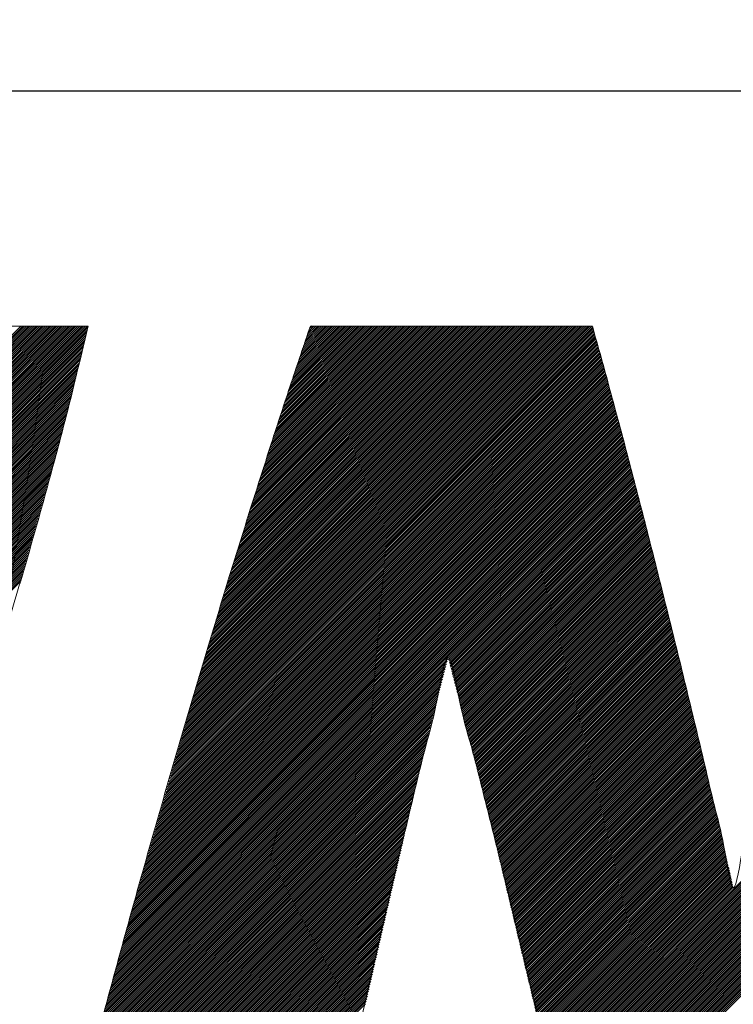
# Model space of a CAD drawing. Header units: millimetres. Extents: x 0 to 1076, y 0 to 742.
# Tile 52 of 124: x 138.32 to 141.66, y 486.73 to 491.33. Entities that reach past the tile are written whole.
import ezdxf

# ---------------------------------------------------------------- set-up
doc = ezdxf.new("R2010")
doc.units = ezdxf.units.MM
doc.header["$LTSCALE"] = 0.454724
doc.layers.add('NoLayerName_001', color=7, linetype='Continuous')
doc.layers.add('NoLayerName_002', color=7, linetype='Continuous')

# ---------------------------------------------------------------- blocks, each defined once
blk = doc.blocks.new('JZB_0009')
at = {"layer": 'NoLayerName_002', "color": 7, "linetype": 'Continuous', "lineweight": 25}
for p, q in [((4.3245, 4.8402), (2.5644, 3.0801)), ((4.3335, 4.8402), (2.5733, 3.0801)), ((4.3424, 4.8402), (2.5822, 3.0801)), ((4.3513, 4.8402), (2.5911, 3.0801)), ((4.3602, 4.8402), (2.6, 3.0801)), ((4.3691, 4.8402), (2.6089, 3.0801)), ((4.378, 4.8402), (2.6179, 3.0801)), ((4.3869, 4.8402), (2.6268, 3.0801)), ((4.3958, 4.8402), (2.6357, 3.0801)), ((4.4047, 4.8402), (2.6446, 3.0801)), ((4.4136, 4.8402), (2.6535, 3.0801)), ((4.4225, 4.8402), (2.6624, 3.0801)), ((4.4314, 4.8402), (2.6713, 3.0801)), ((4.4404, 4.8402), (2.6802, 3.0801)), ((4.4493, 4.8402), (2.6891, 3.0801)), ((4.4582, 4.8402), (2.698, 3.0801)), ((4.4671, 4.8402), (2.7069, 3.0801)), ((4.476, 4.8402), (2.7158, 3.0801)), ((4.4849, 4.8402), (2.7248, 3.0801)), ((4.4938, 4.8402), (2.7337, 3.0801)), ((4.5027, 4.8402), (2.7426, 3.0801)), ((4.5116, 4.8402), (2.7515, 3.0801)), ((4.5205, 4.8402), (2.7604, 3.0801)), ((4.5294, 4.8402), (2.7693, 3.0801)), ((4.5383, 4.8402), (2.7782, 3.0801)), ((4.5473, 4.8402), (2.7871, 3.0801)), ((4.5562, 4.8402), (2.796, 3.0801)), ((4.5651, 4.8402), (2.8049, 3.0801)), ((4.574, 4.8402), (2.8138, 3.0801)), ((4.5829, 4.8402), (2.8227, 3.0801)), ((4.5918, 4.8402), (2.8317, 3.0801)), ((4.6007, 4.8402), (2.8406, 3.0801)), ((4.6096, 4.8402), (2.8495, 3.0801)), ((4.6185, 4.8402), (2.8584, 3.0801)), ((4.6274, 4.8402), (2.8673, 3.0801)), ((4.6363, 4.8402), (2.8762, 3.0801)), ((6.9971, 4.8402), (5.0783, 2.9214)), ((6.9882, 4.8402), (5.0819, 2.9339)), ((6.9793, 4.8402), (5.0855, 2.9464)), ((6.9703, 4.8402), (5.0891, 2.9589)), ((6.9614, 4.8402), (5.0926, 2.9714)), ((6.9525, 4.8402), (5.0962, 2.9839)), ((6.9436, 4.8402), (5.0998, 2.9964)), ((6.9347, 4.8402), (5.1034, 3.0089)), ((6.9258, 4.8402), (5.107, 3.0214)), ((6.9169, 4.8402), (5.1106, 3.0339)), ((6.908, 4.8402), (5.1142, 3.0464)), ((6.8991, 4.8402), (5.1178, 3.0589)), ((6.8902, 4.8402), (5.1213, 3.0714)), ((6.8813, 4.8402), (5.1249, 3.0839)), ((6.8724, 4.8402), (5.1285, 3.0964)), ((6.8634, 4.8402), (5.1321, 3.1089)), ((6.8545, 4.8402), (5.1357, 3.1214)), ((6.8456, 4.8402), (5.1393, 3.1339)), ((6.8367, 4.8402), (5.143, 3.1465)), ((6.8278, 4.8402), (5.1469, 3.1593)), ((6.8189, 4.8402), (5.1507, 3.1721)), ((6.81, 4.8402), (5.1546, 3.1848)), ((6.8011, 4.8402), (5.1585, 3.1976)), ((6.7922, 4.8402), (5.1623, 3.2103)), ((6.7833, 4.8402), (5.1662, 3.2231)), ((6.7744, 4.8402), (5.17, 3.2359)), ((6.7655, 4.8402), (5.1739, 3.2486)), ((6.7565, 4.8402), (5.1777, 3.2614)), ((6.7476, 4.8402), (5.1816, 3.2742)), ((6.7387, 4.8402), (5.1854, 3.2869)), ((6.7298, 4.8402), (5.1893, 3.2997)), ((6.7209, 4.8402), (5.1931, 3.3124)), ((6.712, 4.8402), (5.197, 3.3252)), ((6.7031, 4.8402), (5.2009, 3.338)), ((6.6942, 4.8402), (5.2047, 3.3507)), ((6.6853, 4.8402), (5.2086, 3.3635)), ((6.6764, 4.8402), (5.2124, 3.3763)), ((6.6675, 4.8402), (5.2163, 3.389)), ((6.6586, 4.8402), (5.2201, 3.4018)), ((6.6496, 4.8402), (5.224, 3.4145)), ((6.6407, 4.8402), (5.2278, 3.4273)), ((6.6318, 4.8402), (5.2317, 3.4401)), ((6.6229, 4.8402), (5.2355, 3.4528)), ((6.614, 4.8402), (5.2394, 3.4656)), ((6.6051, 4.8402), (5.2432, 3.4784)), ((6.5962, 4.8402), (5.2471, 3.4911)), ((6.5873, 4.8402), (5.251, 3.5039)), ((6.5784, 4.8402), (5.2548, 3.5166)), ((6.5695, 4.8402), (5.2587, 3.5294)), ((6.5606, 4.8402), (5.2625, 3.5422)), ((6.5517, 4.8402), (5.2664, 3.5549)), ((6.5427, 4.8402), (5.2702, 3.5677)), ((6.5338, 4.8402), (5.2741, 3.5805)), ((6.5249, 4.8402), (5.2779, 3.5932)), ((6.516, 4.8402), (5.2818, 3.606)), ((6.5071, 4.8402), (5.2856, 3.6187)), ((6.4982, 4.8402), (5.2895, 3.6315)), ((6.4893, 4.8402), (5.2934, 3.6443)), ((6.4804, 4.8402), (5.2975, 3.6573)), ((6.4715, 4.8402), (5.3015, 3.6703)), ((6.4626, 4.8402), (5.3056, 3.6832)), ((6.4537, 4.8402), (5.3096, 3.6962)), ((6.4448, 4.8402), (5.3137, 3.7092)), ((6.4358, 4.8402), (5.3177, 3.7221)), ((6.4269, 4.8402), (5.3218, 3.7351)), ((6.418, 4.8402), (5.3259, 3.748)), ((6.4091, 4.8402), (5.3299, 3.761)), ((6.4002, 4.8402), (5.334, 3.774)), ((6.3913, 4.8402), (5.338, 3.7869)), ((6.3824, 4.8402), (5.3421, 3.7999)), ((6.3735, 4.8402), (5.3461, 3.8129)), ((6.3646, 4.8402), (5.3502, 3.8258)), ((6.3557, 4.8402), (5.3542, 3.8388)), ((6.3468, 4.8402), (5.3583, 3.8517)), ((6.3379, 4.8402), (5.3623, 3.8647)), ((6.3289, 4.8402), (5.3664, 3.8777)), ((6.32, 4.8402), (5.3705, 3.8906)), ((6.3111, 4.8402), (5.3745, 3.9036)), ((6.3022, 4.8402), (5.3786, 3.9166)), ((6.2933, 4.8402), (5.3826, 3.9295)), ((6.2844, 4.8402), (5.3867, 3.9425)), ((6.2755, 4.8402), (5.3907, 3.9554)), ((6.2666, 4.8402), (5.3948, 3.9684)), ((6.2577, 4.8402), (5.3988, 3.9814)), ((6.2488, 4.8402), (5.4029, 3.9943)), ((6.2399, 4.8402), (5.4069, 4.0073)), ((6.2309, 4.8402), (5.411, 4.0203)), ((6.222, 4.8402), (5.415, 4.0332)), ((6.2131, 4.8402), (5.4191, 4.0462)), ((6.2042, 4.8402), (5.4232, 4.0591)), ((6.1953, 4.8402), (5.4272, 4.0721)), ((6.1864, 4.8402), (5.4313, 4.0851)), ((6.1775, 4.8402), (5.4353, 4.098)), ((6.1686, 4.8402), (5.4394, 4.111)), ((6.1597, 4.8402), (5.4436, 4.1241)), ((6.1508, 4.8402), (5.4479, 4.1373)), ((6.1419, 4.8402), (5.4521, 4.1505)), ((6.133, 4.8402), (5.4564, 4.1637)), ((6.124, 4.8402), (5.4607, 4.1769)), ((6.1151, 4.8402), (5.465, 4.1901)), ((6.1062, 4.8402), (5.4693, 4.2033)), ((6.0973, 4.8402), (5.4736, 4.2165)), ((6.0884, 4.8402), (5.4779, 4.2297)), ((6.0795, 4.8402), (5.4822, 4.2429)), ((6.0706, 4.8402), (5.4865, 4.2561)), ((6.0617, 4.8402), (5.4908, 4.2693)), ((6.0528, 4.8402), (5.4951, 4.2825)), ((6.0439, 4.8402), (5.4994, 4.2957)), ((6.035, 4.8402), (5.5036, 4.3089)), ((6.0261, 4.8402), (5.5079, 4.3221)), ((6.0171, 4.8402), (5.5122, 4.3353)), ((6.0082, 4.8402), (5.5165, 4.3485)), ((5.9993, 4.8402), (5.5208, 4.3617)), ((5.9904, 4.8402), (5.5251, 4.3749)), ((5.9815, 4.8402), (5.5294, 4.3881)), ((5.9726, 4.8402), (5.5337, 4.4013)), ((5.9637, 4.8402), (5.538, 4.4145)), ((5.9548, 4.8402), (5.5423, 4.4277)), ((5.9459, 4.8402), (5.5466, 4.4409)), ((5.937, 4.8402), (5.5509, 4.4541)), ((5.9281, 4.8402), (5.5552, 4.4673)), ((5.9192, 4.8402), (5.5594, 4.4805)), ((5.9102, 4.8402), (5.5637, 4.4937)), ((5.9013, 4.8402), (5.568, 4.5069)), ((5.8924, 4.8402), (5.5723, 4.5201)), ((5.8835, 4.8402), (5.5766, 4.5333)), ((5.8746, 4.8402), (5.5809, 4.5465)), ((5.8657, 4.8402), (5.5852, 4.5597)), ((5.8568, 4.8402), (5.5897, 4.5731)), ((5.8479, 4.8402), (5.5942, 4.5866)), ((5.839, 4.8402), (5.5987, 4.6)), ((5.8301, 4.8402), (5.6033, 4.6134)), ((5.8212, 4.8402), (5.6078, 4.6268)), ((5.8123, 4.8402), (5.6123, 4.6402)), ((5.8033, 4.8402), (5.6168, 4.6537)), ((5.7944, 4.8402), (5.6213, 4.6671)), ((5.7855, 4.8402), (5.6258, 4.6805)), ((5.7766, 4.8402), (5.6303, 4.6939)), ((5.7677, 4.8402), (5.6348, 4.7073)), ((5.7588, 4.8402), (5.6393, 4.7207)), ((5.7499, 4.8402), (5.6438, 4.7342)), ((5.741, 4.8402), (5.6484, 4.7476)), ((5.7321, 4.8402), (5.6529, 4.761)), ((5.7232, 4.8402), (5.6575, 4.7745)), ((5.7143, 4.8402), (5.6621, 4.788)), ((5.7054, 4.8402), (5.6667, 4.8016)), ((5.6964, 4.8402), (5.6713, 4.8151)), ((5.6875, 4.8402), (5.676, 4.8286)), ((4.6381, 4.833), (2.8851, 3.0801)), ((4.6352, 4.8213), (2.894, 3.0801)), ((4.6296, 4.7979), (2.902, 3.0702)), ((4.6324, 4.8096), (2.9029, 3.0801)), ((7.0129, 4.7936), (5.0532, 2.834)), ((7.0109, 4.8006), (5.0568, 2.8465)), ((7.009, 4.8076), (5.0604, 2.859)), ((7.007, 4.8145), (5.0639, 2.8714)), ((7.0051, 4.8215), (5.0675, 2.8839)), ((7.0031, 4.8284), (5.0711, 2.8964)), ((7.0012, 4.8354), (5.0747, 2.9089)), ((4.6183, 4.7509), (2.8871, 3.0197)), ((4.6212, 4.7627), (2.8908, 3.0323)), ((4.624, 4.7744), (2.8946, 3.045)), ((4.6268, 4.7861), (2.8983, 3.0576)), ((7.0265, 4.7449), (5.0281, 2.7465)), ((7.0245, 4.7519), (5.0317, 2.759)), ((7.0226, 4.7588), (5.0352, 2.7715)), ((7.0206, 4.7658), (5.0388, 2.784)), ((7.0187, 4.7727), (5.0424, 2.7965)), ((7.0167, 4.7797), (5.046, 2.809)), ((7.0148, 4.7867), (5.0496, 2.8215)), ((4.6071, 4.704), (2.8722, 2.9692)), ((4.6099, 4.7158), (2.8759, 2.9818)), ((4.6127, 4.7275), (2.8797, 2.9945)), ((4.6155, 4.7392), (2.8834, 3.0071)), ((7.0379, 4.7029), (5.0065, 2.6715)), ((7.036, 4.7099), (5.0101, 2.684)), ((7.0341, 4.7169), (5.0137, 2.6965)), ((7.0322, 4.7239), (5.0173, 2.709)), ((7.0303, 4.7309), (5.0209, 2.7215)), ((7.0284, 4.7379), (5.0245, 2.734)), ((4.5958, 4.6571), (2.8573, 2.9187)), ((4.5986, 4.6689), (2.8611, 2.9313)), ((4.6014, 4.6806), (2.8648, 2.9439)), ((4.6042, 4.6923), (2.8685, 2.9566)), ((7.0512, 4.6538), (4.9814, 2.584)), ((7.0493, 4.6608), (4.985, 2.5965)), ((7.0474, 4.6678), (4.9886, 2.609)), ((7.0455, 4.6748), (4.9922, 2.6215)), ((7.0436, 4.6818), (4.9958, 2.634)), ((7.0417, 4.6889), (4.9994, 2.6465)), ((7.0398, 4.6959), (5.003, 2.659)), ((4.5845, 4.6102), (2.8424, 2.8681)), ((4.5873, 4.6219), (2.8462, 2.8808)), ((4.5902, 4.6337), (2.8499, 2.8934)), ((4.593, 4.6454), (2.8536, 2.906)), ((7.0626, 4.6117), (4.9599, 2.5091)), ((7.0607, 4.6187), (4.9635, 2.5216)), ((7.0588, 4.6257), (4.9671, 2.5341)), ((7.0569, 4.6327), (4.9707, 2.5466)), ((7.055, 4.6398), (4.9743, 2.5591)), ((7.0531, 4.6468), (4.9778, 2.5715)), ((4.5732, 4.5633), (2.8275, 2.8176)), ((4.5761, 4.575), (2.8313, 2.8302)), ((4.5789, 4.5868), (2.835, 2.8429)), ((4.5817, 4.5985), (2.8387, 2.8555)), ((7.0758, 4.5626), (4.9348, 2.4216)), ((7.0739, 4.5696), (4.9384, 2.4341)), ((7.072, 4.5766), (4.942, 2.4466)), ((7.0701, 4.5837), (4.9456, 2.4591)), ((7.0682, 4.5907), (4.9491, 2.4716)), ((7.0663, 4.5977), (4.9527, 2.4841)), ((7.0644, 4.6047), (4.9563, 2.4966)), ((4.5613, 4.5158), (2.8127, 2.7671)), ((4.5644, 4.5278), (2.8164, 2.7797)), ((4.5675, 4.5398), (2.8201, 2.7924)), ((4.5704, 4.5516), (2.8238, 2.805)), ((7.0891, 4.5135), (4.9097, 2.3341)), ((7.0872, 4.5205), (4.9133, 2.3466)), ((7.0853, 4.5276), (4.9169, 2.3591)), ((7.0834, 4.5346), (4.9204, 2.3716)), ((7.0815, 4.5416), (4.924, 2.3841)), ((7.0796, 4.5486), (4.9276, 2.3966)), ((7.0777, 4.5556), (4.9312, 2.4091)), ((4.5489, 4.4677), (2.7975, 2.7163)), ((4.552, 4.4797), (2.8015, 2.7292)), ((4.5551, 4.4918), (2.8052, 2.7418)), ((4.5582, 4.5038), (2.8089, 2.7545)), ((7.1005, 4.4715), (4.8882, 2.2592)), ((7.0986, 4.4785), (4.8917, 2.2716)), ((7.0967, 4.4855), (4.8953, 2.2841)), ((7.0948, 4.4925), (4.8989, 2.2966)), ((7.0929, 4.4995), (4.9025, 2.3091)), ((7.091, 4.5065), (4.9061, 2.3216)), ((4.5396, 4.4317), (2.7858, 2.6778)), ((4.5427, 4.4437), (2.7897, 2.6907)), ((4.5458, 4.4557), (2.7936, 2.7035)), ((7.1137, 4.4224), (4.863, 2.1717)), ((7.1118, 4.4294), (4.8666, 2.1842)), ((7.1099, 4.4364), (4.8702, 2.1967)), ((7.108, 4.4434), (4.8738, 2.2092)), ((7.1061, 4.4504), (4.8774, 2.2217)), ((7.1043, 4.4574), (4.881, 2.2342)), ((7.1024, 4.4644), (4.8846, 2.2467)), ((4.5272, 4.3837), (2.77, 2.6265)), ((4.5303, 4.3957), (2.774, 2.6393)), ((4.5334, 4.4077), (2.7779, 2.6522)), ((4.5365, 4.4197), (2.7818, 2.665)), ((7.1251, 4.3803), (4.8415, 2.0967)), ((7.1232, 4.3873), (4.8451, 2.1092)), ((7.1213, 4.3943), (4.8487, 2.1217)), ((7.1194, 4.4013), (4.8523, 2.1342)), ((7.1175, 4.4083), (4.8559, 2.1467)), ((7.1156, 4.4153), (4.8595, 2.1592)), ((4.5148, 4.3356), (2.7543, 2.5752)), ((4.5179, 4.3476), (2.7583, 2.588)), ((4.521, 4.3596), (2.7622, 2.6008)), ((4.5241, 4.3717), (2.7661, 2.6137)), ((7.1384, 4.3312), (4.8182, 2.011)), ((7.1365, 4.3382), (4.8215, 2.0233)), ((7.1346, 4.3452), (4.8249, 2.0355)), ((7.1327, 4.3522), (4.8282, 2.0477)), ((7.1308, 4.3592), (4.8315, 2.06)), ((7.1289, 4.3663), (4.8349, 2.0722)), ((7.127, 4.3733), (4.8382, 2.0845)), ((9.8031, 4.3501), (6.8026, 1.3497)), ((9.8052, 4.3433), (6.8044, 1.3425)), ((9.8074, 4.3366), (6.8061, 1.3353)), ((9.8096, 4.3299), (6.8078, 1.3281)), ((4.5024, 4.2876), (2.7386, 2.5238)), ((4.5055, 4.2996), (2.7426, 2.5367)), ((4.5086, 4.3116), (2.7465, 2.5495)), ((4.5117, 4.3236), (2.7504, 2.5623)), ((7.1497, 4.2891), (4.7982, 1.9376)), ((7.1478, 4.2961), (4.8015, 1.9498)), ((7.146, 4.3031), (4.8049, 1.9621)), ((7.1441, 4.3102), (4.8082, 1.9743)), ((7.1422, 4.3172), (4.8115, 1.9865)), ((7.1403, 4.3242), (4.8149, 1.9988)), ((9.8117, 4.3231), (6.8095, 1.3209)), ((9.8139, 4.3164), (6.8112, 1.3137)), ((9.8161, 4.3097), (6.813, 1.3065)), ((9.8183, 4.3029), (6.8147, 1.2993)), ((9.8204, 4.2962), (6.8164, 1.2921)), ((9.8226, 4.2894), (6.8181, 1.2849)), ((4.49, 4.2396), (2.7229, 2.4725)), ((4.4931, 4.2516), (2.7269, 2.4853)), ((4.4962, 4.2636), (2.7308, 2.4981)), ((4.4993, 4.2756), (2.7347, 2.511)), ((7.1628, 4.2398), (4.7749, 1.8519)), ((7.161, 4.2469), (4.7782, 1.8642)), ((7.1591, 4.254), (4.7816, 1.8764)), ((7.1573, 4.261), (4.7849, 1.8886)), ((7.1554, 4.2681), (4.7882, 1.9009)), ((7.1535, 4.2751), (4.7916, 1.9131)), ((7.1516, 4.2821), (4.7949, 1.9253)), ((9.8248, 4.2827), (6.8198, 1.2778)), ((9.8269, 4.276), (6.8215, 1.2706)), ((9.8291, 4.2692), (6.8233, 1.2634)), ((9.8313, 4.2625), (6.825, 1.2562)), ((9.8335, 4.2558), (6.8267, 1.249)), ((9.8356, 4.249), (6.8284, 1.2418)), ((9.8378, 4.2423), (6.8301, 1.2346)), ((4.4796, 4.2025), (2.7112, 2.434)), ((4.4831, 4.2149), (2.7151, 2.4468)), ((4.4866, 4.2273), (2.719, 2.4596)), ((7.1738, 4.1973), (4.7549, 1.7785)), ((7.1719, 4.2044), (4.7582, 1.7907)), ((7.1701, 4.2115), (4.7616, 1.803)), ((7.1683, 4.2186), (4.7649, 1.8152)), ((7.1665, 4.2257), (4.7682, 1.8274)), ((7.1646, 4.2327), (4.7716, 1.8397)), ((9.84, 4.2355), (6.8319, 1.2274)), ((9.8421, 4.2288), (6.8336, 1.2202)), ((9.8443, 4.2221), (6.8353, 1.213)), ((9.8465, 4.2153), (6.8369, 1.2058)), ((9.8486, 4.2086), (6.8385, 1.1985)), ((9.8508, 4.2018), (6.8401, 1.1911)), ((9.853, 4.1951), (6.8417, 1.1838)), ((4.4656, 4.1528), (2.6955, 2.3826)), ((4.4691, 4.1652), (2.6994, 2.3955)), ((4.4726, 4.1776), (2.7033, 2.4083)), ((4.4761, 4.1901), (2.7072, 2.4211)), ((7.1847, 4.1549), (4.7349, 1.705)), ((7.1829, 4.1619), (4.7383, 1.7173)), ((7.1811, 4.169), (4.7416, 1.7295)), ((7.1793, 4.1761), (4.7449, 1.7418)), ((7.1774, 4.1832), (4.7483, 1.754)), ((7.1756, 4.1903), (4.7516, 1.7662)), ((7.1866, 4.1478), (6.3248, 3.286)), ((9.8552, 4.1884), (6.8433, 1.1765)), ((9.8573, 4.1816), (6.8449, 1.1692)), ((9.8595, 4.1749), (6.8464, 1.1618)), ((9.8617, 4.1682), (6.848, 1.1545)), ((9.8638, 4.1614), (6.8496, 1.1472)), ((4.4516, 4.1032), (2.6789, 2.3304)), ((4.4551, 4.1156), (2.683, 2.3435)), ((4.4586, 4.128), (2.6872, 2.3565)), ((4.4621, 4.1404), (2.6913, 2.3696)), ((7.1884, 4.1407), (6.3269, 3.2792)), ((7.1902, 4.1336), (6.3288, 3.2722)), ((7.1921, 4.1265), (6.3306, 3.2651)), ((7.1939, 4.1195), (6.3325, 3.2581)), ((7.1957, 4.1124), (6.3344, 3.2511)), ((7.1976, 4.1053), (6.3363, 3.244)), ((4.4376, 4.0535), (2.6623, 2.2782)), ((4.4411, 4.066), (2.6664, 2.2913)), ((4.4446, 4.0784), (2.6706, 2.3043)), ((4.4481, 4.0908), (2.6747, 2.3174)), ((7.1994, 4.0982), (6.3381, 3.237)), ((7.2012, 4.0911), (6.34, 3.2299)), ((7.203, 4.0841), (6.3418, 3.2228)), ((7.2049, 4.077), (6.3436, 3.2157)), ((7.2067, 4.0699), (6.3455, 3.2087)), ((7.2085, 4.0628), (6.3473, 3.2016)), ((7.2104, 4.0557), (6.3491, 3.1945)), ((4.4271, 4.0163), (2.6499, 2.2391)), ((4.4306, 4.0287), (2.654, 2.2521)), ((4.4341, 4.0411), (2.6582, 2.2652)), ((7.2122, 4.0487), (6.351, 3.1875)), ((7.214, 4.0416), (6.3528, 3.1804)), ((7.2158, 4.0345), (6.3546, 3.1733)), ((7.2177, 4.0274), (6.3565, 3.1662)), ((7.2195, 4.0204), (6.3583, 3.1592)), ((7.2213, 4.0133), (6.3601, 3.1521)), ((4.4131, 3.9667), (2.6333, 2.1868)), ((4.4166, 3.9791), (2.6374, 2.1999)), ((4.4201, 3.9915), (2.6416, 2.2129)), ((4.4236, 4.0039), (2.6457, 2.226)), ((7.2232, 4.0062), (6.362, 3.145)), ((7.225, 3.9991), (6.3638, 3.1379)), ((7.2268, 3.992), (6.3656, 3.1309)), ((7.2286, 3.985), (6.3675, 3.1238)), ((7.2305, 3.9779), (6.3693, 3.1167)), ((7.2323, 3.9708), (6.3711, 3.1096)), ((7.2341, 3.9637), (6.373, 3.1026)), ((4.3991, 3.917), (2.6167, 2.1346)), ((4.4026, 3.9294), (2.6208, 2.1477)), ((4.4061, 3.9419), (2.625, 2.1607)), ((4.4096, 3.9543), (2.6291, 2.1738)), ((7.236, 3.9566), (6.3748, 3.0955)), ((7.2378, 3.9496), (6.3766, 3.0884)), ((7.2396, 3.9425), (6.3785, 3.0813)), ((7.2415, 3.9354), (6.3803, 3.0743)), ((7.2433, 3.9283), (6.3821, 3.0672)), ((7.2451, 3.9212), (6.384, 3.0601)), ((4.3886, 3.8798), (2.6043, 2.0955)), ((4.3921, 3.8922), (2.6084, 2.1085)), ((4.3956, 3.9046), (2.6126, 2.1216)), ((7.2469, 3.9142), (6.3858, 3.053)), ((7.2488, 3.9071), (6.3876, 3.046)), ((7.2506, 3.9), (6.3895, 3.0389)), ((7.2524, 3.8929), (6.3913, 3.0318)), ((7.2543, 3.8858), (6.3931, 3.0247)), ((7.2561, 3.8788), (6.395, 3.0177)), ((7.2579, 3.8717), (6.3968, 3.0106)), ((4.3746, 3.8302), (2.5877, 2.0432)), ((4.3781, 3.8426), (2.5918, 2.0563)), ((4.3816, 3.855), (2.596, 2.0694)), ((4.3851, 3.8674), (2.6001, 2.0824)), ((7.2597, 3.8646), (6.3986, 3.0035)), ((7.2616, 3.8575), (6.4005, 2.9964)), ((7.2634, 3.8505), (6.4023, 2.9894)), ((7.2652, 3.8434), (6.4041, 2.9823)), ((7.2671, 3.8363), (6.406, 2.9752)), ((7.2689, 3.8292), (6.4078, 2.9681)), ((4.3606, 3.7805), (2.5703, 1.9902)), ((4.3641, 3.7929), (2.5747, 2.0035)), ((4.3676, 3.8053), (2.579, 2.0168)), ((4.3711, 3.8178), (2.5834, 2.0301)), ((7.2707, 3.8221), (6.4096, 2.9611)), ((7.2725, 3.8151), (6.4115, 2.954)), ((7.2744, 3.808), (6.4133, 2.9469)), ((7.2762, 3.8009), (6.4151, 2.9398)), ((7.278, 3.7938), (6.417, 2.9328)), ((7.2799, 3.7867), (6.4188, 2.9257)), ((7.2817, 3.7797), (6.4206, 2.9186)), ((4.3466, 3.7309), (2.5527, 1.937)), ((4.3501, 3.7433), (2.5571, 1.9503)), ((4.3536, 3.7557), (2.5615, 1.9636)), ((4.3571, 3.7681), (2.5659, 1.9769)), ((7.2835, 3.7726), (6.4225, 2.9115)), ((7.2854, 3.7655), (6.4243, 2.9045)), ((7.2872, 3.7584), (6.4261, 2.8974)), ((7.289, 3.7513), (6.428, 2.8903)), ((7.2908, 3.7443), (6.4298, 2.8832)), ((7.2926, 3.7371), (6.4316, 2.8762)), ((4.3361, 3.6936), (2.5396, 1.8971)), ((4.3396, 3.7061), (2.5439, 1.9104)), ((4.3431, 3.7185), (2.5483, 1.9237)), ((7.2944, 3.73), (6.4335, 2.8691)), ((7.2962, 3.7229), (6.4353, 2.862)), ((7.2979, 3.7157), (6.4371, 2.8549)), ((7.2997, 3.7086), (6.439, 2.8479)), ((7.3015, 3.7015), (6.4408, 2.8408)), ((7.3033, 3.6943), (6.4426, 2.8337)), ((7.305, 3.6872), (6.4445, 2.8266)), ((4.3221, 3.644), (2.522, 1.8439)), ((4.3256, 3.6564), (2.5264, 1.8572)), ((4.3291, 3.6688), (2.5308, 1.8705)), ((4.3326, 3.6812), (2.5352, 1.8838)), ((7.3068, 3.6801), (6.4463, 2.8196)), ((7.3086, 3.6729), (6.4481, 2.8125)), ((7.3104, 3.6658), (6.45, 2.8054)), ((7.3121, 3.6586), (6.4518, 2.7983)), ((7.3139, 3.6515), (6.4536, 2.7913)), ((7.3157, 3.6444), (6.4555, 2.7842)), ((7.3174, 3.6372), (6.4573, 2.7771)), ((7.3192, 3.6301), (6.4591, 2.77)), ((7.321, 3.623), (6.461, 2.763)), ((7.3228, 3.6158), (6.4628, 2.7559)), ((7.3245, 3.6087), (6.4646, 2.7488)), ((7.3263, 3.6016), (6.4665, 2.7417)), ((7.3281, 3.5944), (6.4683, 2.7347)), ((7.3299, 3.5873), (6.4701, 2.7276)), ((7.3316, 3.5802), (6.472, 2.7205)), ((7.3334, 3.573), (6.4738, 2.7134)), ((7.3352, 3.5659), (6.4757, 2.7064)), ((7.337, 3.5588), (6.4775, 2.6993)), ((7.3387, 3.5516), (6.4793, 2.6922)), ((7.3405, 3.5445), (6.4812, 2.6851)), ((7.3423, 3.5373), (6.483, 2.6781)), ((7.344, 3.5302), (6.4848, 2.671)), ((7.3458, 3.5231), (6.4867, 2.6639)), ((7.3476, 3.5159), (6.4885, 2.6568)), ((7.3494, 3.5088), (6.4903, 2.6498)), ((7.3511, 3.5017), (6.4922, 2.6427)), ((7.3529, 3.4945), (6.494, 2.6356)), ((7.3547, 3.4874), (6.4958, 2.6285)), ((7.3565, 3.4803), (6.4977, 2.6215)), ((7.3582, 3.4731), (6.4995, 2.6144)), ((7.36, 3.466), (6.5013, 2.6073)), ((7.3618, 3.4589), (6.5032, 2.6002)), ((7.3635, 3.4517), (6.505, 2.5932)), ((7.3653, 3.4446), (6.5068, 2.5861)), ((7.3671, 3.4375), (6.5087, 2.579)), ((7.3689, 3.4303), (6.5105, 2.5719)), ((7.3706, 3.4232), (6.5123, 2.5648)), ((7.3724, 3.416), (6.514, 2.5576)), ((7.3742, 3.4089), (6.5157, 2.5504)), ((7.376, 3.4018), (6.5174, 2.5432)), ((7.3777, 3.3946), (6.5191, 2.5361)), ((7.3795, 3.3875), (6.5209, 2.5289)), ((7.3813, 3.3804), (6.5226, 2.5217)), ((7.3831, 3.3732), (6.5243, 2.5145)), ((7.3848, 3.3661), (6.526, 2.5073)), ((7.3866, 3.359), (6.5277, 2.5001)), ((7.3884, 3.3518), (6.5295, 2.4929)), ((7.3901, 3.3447), (6.5312, 2.4857)), ((7.3919, 3.3376), (6.5329, 2.4785)), ((7.3937, 3.3304), (6.5346, 2.4713)), ((7.3955, 3.3233), (6.5363, 2.4642)), ((7.3972, 3.3162), (6.538, 2.457)), ((6.3198, 3.272), (4.7283, 1.6806)), ((6.3228, 3.284), (4.7316, 1.6928)), ((7.399, 3.309), (6.5398, 2.4498)), ((7.4008, 3.3019), (6.5415, 2.4426)), ((7.4026, 3.2947), (6.5432, 2.4354)), ((7.4043, 3.2876), (6.5449, 2.4282)), ((7.4061, 3.2805), (6.5466, 2.421)), ((7.4079, 3.2733), (6.5484, 2.4138)), ((8.9936, 3.2823), (6.8512, 1.1399)), ((8.9904, 3.2702), (6.8528, 1.1325)), ((6.3075, 3.2241), (4.7149, 1.6316)), ((6.3105, 3.2361), (4.7183, 1.6438)), ((6.3136, 3.2481), (4.7216, 1.6561)), ((6.3167, 3.2601), (4.7249, 1.6683)), ((7.4096, 3.2662), (6.5501, 2.4066)), ((7.4114, 3.2591), (6.5518, 2.3994)), ((7.4132, 3.2519), (6.5535, 2.3922)), ((7.415, 3.2448), (6.5552, 2.3851)), ((7.4167, 3.2377), (6.5569, 2.3779)), ((7.4185, 3.2305), (6.5587, 2.3707)), ((8.9872, 3.258), (6.8544, 1.1252)), ((8.9839, 3.2459), (6.856, 1.1179)), ((8.9807, 3.2338), (6.8575, 1.1106)), ((6.2983, 3.1882), (4.705, 1.5949)), ((6.3013, 3.2002), (4.7083, 1.6071)), ((6.3044, 3.2122), (4.7116, 1.6194)), ((7.4203, 3.2234), (6.5604, 2.3635)), ((7.4221, 3.2163), (6.5621, 2.3563)), ((7.4238, 3.2091), (6.5638, 2.3491)), ((7.4256, 3.202), (6.5655, 2.3419)), ((7.4274, 3.1949), (6.5673, 2.3347)), ((7.4291, 3.1877), (6.569, 2.3275)), ((7.4309, 3.1805), (6.5707, 2.3203)), ((8.9775, 3.2216), (6.8591, 1.1033)), ((8.9743, 3.2095), (6.8607, 1.0959)), ((8.9711, 3.1974), (6.8623, 1.0886)), ((8.9679, 3.1853), (6.8639, 1.0813)), ((6.2861, 3.1404), (4.692, 1.5463)), ((6.2892, 3.1524), (4.6952, 1.5584)), ((6.2922, 3.1643), (4.6983, 1.5705)), ((6.2952, 3.1762), (4.7016, 1.5827)), ((7.4326, 3.1733), (6.5724, 2.3132)), ((7.4343, 3.1661), (6.5741, 2.306)), ((7.436, 3.159), (6.5758, 2.2988)), ((7.4377, 3.1518), (6.5776, 2.2916)), ((7.4395, 3.1446), (6.5793, 2.2844)), ((7.4412, 3.1374), (6.581, 2.2772)), ((8.9647, 3.1731), (6.8655, 1.074)), ((8.9614, 3.161), (6.867, 1.0666)), ((8.9583, 3.149), (6.8686, 1.0593)), ((8.9552, 3.1369), (6.8702, 1.052)), ((6.2741, 3.0927), (4.6794, 1.4981)), ((6.2771, 3.1047), (4.6826, 1.5102)), ((6.2801, 3.1166), (4.6857, 1.5222)), ((6.2831, 3.1285), (4.6889, 1.5343)), ((7.4429, 3.1302), (6.5827, 2.27)), ((7.4446, 3.123), (6.5844, 2.2628)), ((7.4464, 3.1158), (6.5862, 2.2556)), ((7.4481, 3.1087), (6.5879, 2.2484)), ((7.4498, 3.1015), (6.5896, 2.2413)), ((7.4515, 3.0943), (6.5913, 2.2341)), ((7.4532, 3.0871), (6.593, 2.2269)), ((8.952, 3.1249), (6.8718, 1.0447)), ((8.9489, 3.1128), (6.8734, 1.0373)), ((8.9457, 3.1008), (6.875, 1.03)), ((8.9426, 3.0887), (6.8765, 1.0227)), ((6.262, 3.045), (4.6668, 1.4499)), ((6.265, 3.0569), (4.67, 1.4619)), ((6.268, 3.0689), (4.6731, 1.474)), ((6.271, 3.0808), (4.6763, 1.4861)), ((7.455, 3.0799), (6.5947, 2.2197)), ((7.4567, 3.0727), (6.5965, 2.2125)), ((7.4584, 3.0655), (6.5982, 2.2053)), ((7.4601, 3.0583), (6.5999, 2.1981)), ((7.4619, 3.0512), (6.6016, 2.1909)), ((7.4636, 3.044), (6.6033, 2.1837)), ((8.9394, 3.0767), (6.8781, 1.0154)), ((8.9363, 3.0646), (6.8797, 1.008)), ((8.9332, 3.0526), (6.8813, 1.0007)), ((8.93, 3.0405), (6.8829, 0.9934)), ((6.25, 2.9974), (4.6542, 1.4016)), ((6.2529, 3.0092), (4.6574, 1.4137)), ((6.2559, 3.0212), (4.6605, 1.4258)), ((6.259, 3.0331), (4.6637, 1.4378)), ((7.4653, 3.0368), (6.6051, 2.1765)), ((7.467, 3.0296), (6.6068, 2.1694)), ((7.4687, 3.0224), (6.6085, 2.1622)), ((7.4705, 3.0152), (6.6102, 2.155)), ((7.4722, 3.008), (6.6119, 2.1478)), ((7.4739, 3.0009), (6.6136, 2.1406)), ((7.4756, 2.9937), (6.6154, 2.1334)), ((8.9269, 3.0285), (6.8845, 0.9861)), ((8.9237, 3.0164), (6.886, 0.9787)), ((8.9206, 3.0044), (6.8876, 0.9714)), ((6.2383, 2.95), (4.6416, 1.3534)), ((6.2412, 2.9619), (4.6448, 1.3655)), ((6.2441, 2.9737), (4.6479, 1.3775)), ((6.2471, 2.9856), (4.6511, 1.3896)), ((7.4774, 2.9865), (6.6171, 2.1262)), ((7.4791, 2.9793), (6.6188, 2.119)), ((7.4808, 2.9721), (6.6205, 2.1118)), ((7.4825, 2.9649), (6.6222, 2.1046)), ((7.4842, 2.9577), (6.624, 2.0974)), ((7.486, 2.9506), (6.6257, 2.0903)), ((8.9174, 2.9923), (6.8892, 0.9641)), ((8.9143, 2.9803), (6.8908, 0.9568)), ((8.9111, 2.9682), (6.8924, 0.9494)), ((8.908, 2.9561), (6.894, 0.9421)), ((6.2265, 2.9027), (4.6291, 1.3052)), ((6.2295, 2.9145), (4.6322, 1.3172)), ((6.2324, 2.9263), (4.6354, 1.3293)), ((6.2353, 2.9382), (4.6385, 1.3414)), ((7.4877, 2.9434), (6.6274, 2.0831)), ((7.4894, 2.9362), (6.6291, 2.0759)), ((7.4911, 2.929), (6.6308, 2.0687)), ((7.4929, 2.9218), (6.6325, 2.0615)), ((7.4946, 2.9146), (6.6343, 2.0543)), ((7.4963, 2.9074), (6.636, 2.0471)), ((8.9049, 2.9441), (6.8955, 0.9348)), ((8.9017, 2.932), (6.8971, 0.9275)), ((8.8986, 2.92), (6.8987, 0.9201)), ((8.8954, 2.9079), (6.9003, 0.9128)), ((6.2177, 2.8671), (4.6196, 1.269)), ((6.2207, 2.879), (4.6228, 1.2811)), ((6.2236, 2.8908), (4.6259, 1.2931)), ((7.498, 2.9003), (6.6377, 2.0399)), ((7.4997, 2.8931), (6.6394, 2.0327)), ((7.5015, 2.8859), (6.6411, 2.0255)), ((7.5032, 2.8787), (6.6429, 2.0184)), ((7.5049, 2.8715), (6.6446, 2.0112)), ((7.5066, 2.8643), (6.6463, 2.004)), ((7.5084, 2.8571), (6.648, 1.9968)), ((6.206, 2.8198), (4.607, 1.2208)), ((6.2089, 2.8316), (4.6102, 1.2328)), ((6.2119, 2.8434), (4.6133, 1.2449)), ((6.2148, 2.8553), (4.6165, 1.257)), ((7.5101, 2.8499), (6.6497, 1.9896)), ((7.5118, 2.8428), (6.6514, 1.9824)), ((7.5135, 2.8356), (6.6532, 1.9752)), ((7.5152, 2.8284), (6.6549, 1.968)), ((7.517, 2.8212), (6.6566, 1.9608)), ((7.5187, 2.814), (6.6583, 1.9536)), ((6.1942, 2.7724), (4.5944, 1.1726)), ((6.1972, 2.7842), (4.5976, 1.1846)), ((6.2001, 2.7961), (4.6007, 1.1967)), ((6.203, 2.8079), (4.6039, 1.2087)), ((7.5204, 2.8068), (6.66, 1.9465)), ((7.5221, 2.7996), (6.6618, 1.9393)), ((7.5239, 2.7925), (6.6635, 1.9321)), ((7.5256, 2.7853), (6.6652, 1.9249)), ((7.5273, 2.7781), (6.6669, 1.9177)), ((7.529, 2.7709), (6.6686, 1.9105)), ((7.5307, 2.7637), (6.6703, 1.9033)), ((6.1825, 2.725), (4.5818, 1.1243)), ((6.1854, 2.7369), (4.585, 1.1364)), ((6.1884, 2.7487), (4.5881, 1.1484)), ((6.1913, 2.7605), (4.5913, 1.1605)), ((7.5325, 2.7565), (6.6721, 1.8961)), ((7.5342, 2.7493), (6.6738, 1.8889)), ((7.5359, 2.7422), (6.6755, 1.8817)), ((7.5376, 2.735), (6.6772, 1.8745)), ((7.5394, 2.7278), (6.6789, 1.8674)), ((7.5411, 2.7206), (6.6807, 1.8602)), ((6.1708, 2.6777), (4.5692, 1.0761)), ((6.1737, 2.6895), (4.5724, 1.0881)), ((6.1766, 2.7013), (4.5755, 1.1002)), ((6.1796, 2.7132), (4.5787, 1.1123)), ((7.5428, 2.7134), (6.6824, 1.853)), ((7.5445, 2.7062), (6.6841, 1.8458)), ((7.5462, 2.699), (6.6858, 1.8386)), ((7.548, 2.6919), (6.6875, 1.8314)), ((7.5497, 2.6847), (6.6892, 1.8242)), ((7.5514, 2.6775), (6.691, 1.817)), ((6.1601, 2.6314), (4.5572, 1.0284)), ((6.1628, 2.6429), (4.5601, 1.0403)), ((6.1654, 2.6545), (4.5631, 1.0521)), ((6.1681, 2.6661), (4.5661, 1.064)), ((7.5531, 2.6703), (6.6927, 1.8098)), ((7.5549, 2.6631), (6.6944, 1.8026)), ((7.5566, 2.6559), (6.6961, 1.7955)), ((7.5583, 2.6487), (6.6978, 1.7883)), ((7.56, 2.6415), (6.6996, 1.7811)), ((7.5617, 2.6344), (6.7013, 1.7739)), ((7.5635, 2.6272), (6.703, 1.7667)), ((6.1494, 2.585), (4.5454, 0.981)), ((6.1521, 2.5966), (4.5483, 0.9928)), ((6.1548, 2.6082), (4.5513, 1.0047)), ((6.1574, 2.6198), (4.5542, 1.0166)), ((7.5652, 2.62), (6.7047, 1.7595)), ((7.5669, 2.6128), (6.7064, 1.7523)), ((7.5686, 2.6056), (6.7081, 1.7451)), ((7.5703, 2.5983), (6.7099, 1.7379)), ((7.572, 2.5911), (6.7116, 1.7307)), ((7.5736, 2.5839), (6.7133, 1.7236)), ((6.1388, 2.5387), (4.5336, 0.9336)), ((6.1414, 2.5503), (4.5365, 0.9454)), ((6.1441, 2.5619), (4.5395, 0.9573)), ((6.1468, 2.5735), (4.5424, 0.9691)), ((7.5753, 2.5767), (6.715, 1.7164)), ((7.577, 2.5694), (6.7167, 1.7092)), ((7.5787, 2.5622), (6.7185, 1.702)), ((7.5804, 2.555), (6.7202, 1.6948)), ((7.5821, 2.5478), (6.7219, 1.6876)), ((7.5838, 2.5406), (6.7236, 1.6804)), ((7.5854, 2.5333), (6.7253, 1.6732)), ((6.1281, 2.4924), (4.5218, 0.8861)), ((6.1308, 2.504), (4.5247, 0.898)), ((6.1334, 2.5156), (4.5277, 0.9098)), ((6.1361, 2.5272), (4.5306, 0.9217)), ((7.5871, 2.5261), (6.727, 1.666)), ((7.5888, 2.5189), (6.7288, 1.6588)), ((7.5905, 2.5117), (6.7305, 1.6517)), ((7.5922, 2.5044), (6.7322, 1.6445)), ((7.5939, 2.4972), (6.7339, 1.6373)), ((7.5956, 2.49), (6.7356, 1.6301)), ((6.1174, 2.4461), (4.51, 0.8387)), ((6.1201, 2.4577), (4.5129, 0.8506)), ((6.1227, 2.4693), (4.5159, 0.8624)), ((6.1254, 2.4808), (4.5188, 0.8743)), ((7.5972, 2.4828), (6.7374, 1.6229)), ((7.5989, 2.4756), (6.7391, 1.6157)), ((7.6006, 2.4683), (6.7408, 1.6085)), ((7.6023, 2.4611), (6.7425, 1.6013)), ((7.604, 2.4539), (6.7442, 1.5941)), ((7.6057, 2.4467), (6.7459, 1.5869)), ((6.1067, 2.3998), (4.4982, 0.7913)), ((6.1094, 2.4114), (4.5011, 0.8031)), ((6.1121, 2.423), (4.5041, 0.815)), ((6.1147, 2.4345), (4.507, 0.8268)), ((7.6073, 2.4394), (6.7477, 1.5797)), ((7.609, 2.4322), (6.7494, 1.5726)), ((7.6107, 2.425), (6.7511, 1.5654)), ((7.6124, 2.4178), (6.7528, 1.5582)), ((7.6141, 2.4105), (6.7545, 1.551)), ((7.6158, 2.4033), (6.7563, 1.5438)), ((7.6175, 2.3961), (6.758, 1.5366)), ((6.0961, 2.3535), (4.4864, 0.7438)), ((6.0987, 2.3651), (4.4894, 0.7557)), ((6.1014, 2.3766), (4.4923, 0.7676)), ((6.1041, 2.3882), (4.4952, 0.7794)), ((7.6191, 2.3889), (6.7597, 1.5294)), ((7.6208, 2.3817), (6.7614, 1.5222)), ((7.6225, 2.3744), (6.7631, 1.515)), ((7.6242, 2.3672), (6.7648, 1.5078)), ((7.6259, 2.36), (6.7666, 1.5007)), ((7.6276, 2.3528), (6.7683, 1.4935)), ((6.0854, 2.3072), (4.4746, 0.6964)), ((6.088, 2.3188), (4.4776, 0.7083)), ((6.0907, 2.3303), (4.4805, 0.7201)), ((6.0934, 2.3419), (4.4835, 0.732)), ((7.6293, 2.3455), (6.77, 1.4863)), ((7.6309, 2.3383), (6.7717, 1.4791)), ((7.6326, 2.3311), (6.7734, 1.4719)), ((7.6343, 2.3239), (6.7752, 1.4647)), ((7.636, 2.3166), (6.7769, 1.4575)), ((7.6377, 2.3094), (6.7786, 1.4503)), ((6.0747, 2.2609), (4.4628, 0.649)), ((6.0774, 2.2724), (4.4658, 0.6608)), ((6.08, 2.284), (4.4687, 0.6727)), ((6.0827, 2.2956), (4.4717, 0.6846)), ((7.6393, 2.3022), (6.7803, 1.4431)), ((7.641, 2.2949), (6.782, 1.4359)), ((7.6427, 2.2877), (6.7837, 1.4288)), ((7.6443, 2.2804), (6.7855, 1.4216)), ((7.646, 2.2732), (6.7872, 1.4144)), ((7.6477, 2.266), (6.7889, 1.4072)), ((7.6493, 2.2587), (6.7906, 1.4)), ((6.064, 2.2146), (4.451, 0.6015)), ((6.0667, 2.2261), (4.454, 0.6134)), ((6.0694, 2.2377), (4.4569, 0.6253)), ((6.072, 2.2493), (4.4599, 0.6371)), ((7.651, 2.2515), (6.7923, 1.3928)), ((7.6527, 2.2442), (6.7941, 1.3856)), ((7.6543, 2.237), (6.7958, 1.3784)), ((7.656, 2.2298), (6.7975, 1.3712)), ((7.6577, 2.2225), (6.7992, 1.364)), ((7.6593, 2.2153), (6.8009, 1.3569)), ((6.0533, 2.1682), (4.4395, 0.5544)), ((6.056, 2.1798), (4.4422, 0.5661)), ((6.0587, 2.1914), (4.4451, 0.5778)), ((6.0614, 2.203), (4.4481, 0.5897)), ((6.0427, 2.1219), (4.4287, 0.5079)), ((6.0453, 2.1335), (4.4314, 0.5196)), ((6.048, 2.1451), (4.4341, 0.5312)), ((6.0507, 2.1567), (4.4368, 0.5428)), ((6.032, 2.0756), (4.4178, 0.4614)), ((6.0347, 2.0872), (4.4205, 0.473)), ((6.0373, 2.0988), (4.4232, 0.4847)), ((6.04, 2.1104), (4.4259, 0.4963)), ((6.0213, 2.0293), (4.4069, 0.4149)), ((6.024, 2.0409), (4.4096, 0.4265)), ((6.0267, 2.0525), (4.4123, 0.4382)), ((6.0293, 2.064), (4.4151, 0.4498)), ((6.0106, 1.983), (4.396, 0.3684)), ((6.0133, 1.9946), (4.3988, 0.38)), ((6.016, 2.0062), (4.4015, 0.3917)), ((6.0186, 2.0177), (4.4042, 0.4033)), ((6, 1.9367), (4.3852, 0.3219)), ((6.0026, 1.9483), (4.3879, 0.3335)), ((6.0053, 1.9598), (4.3906, 0.3452)), ((6.008, 1.9714), (4.3933, 0.3568)), ((5.9893, 1.8904), (4.3743, 0.2754)), ((5.992, 1.902), (4.377, 0.287)), ((5.9946, 1.9135), (4.3797, 0.2986)), ((5.9973, 1.9251), (4.3824, 0.3103)), ((5.9786, 1.8441), (4.3634, 0.2289)), ((5.9813, 1.8556), (4.3661, 0.2405)), ((5.9839, 1.8672), (4.3689, 0.2521)), ((5.9866, 1.8788), (4.3716, 0.2638)), ((5.9679, 1.7978), (4.3525, 0.1824)), ((5.9706, 1.8093), (4.3553, 0.194)), ((5.9733, 1.8209), (4.358, 0.2056)), ((5.9759, 1.8325), (4.3607, 0.2173)), ((5.9573, 1.7515), (4.3417, 0.1359)), ((5.9599, 1.763), (4.3444, 0.1475)), ((5.9626, 1.7746), (4.3471, 0.1591)), ((5.9653, 1.7862), (4.3498, 0.1708)), ((5.9466, 1.7051), (4.331, 0.0896)), ((5.9492, 1.7167), (4.3336, 0.1011)), ((5.9519, 1.7283), (4.3362, 0.1126)), ((5.9546, 1.7399), (4.339, 0.1242)), ((5.9386, 1.6704), (4.3233, 0.0552)), ((5.9412, 1.682), (4.3259, 0.0666)), ((5.9439, 1.6936), (4.3285, 0.0781))]:
    blk.add_line(p, q, dxfattribs=at)
at = {"layer": 'NoLayerName_002', "color": 7, "linetype": 'Continuous', "lineweight": 13}
for points, knots in [([(2.9599, 0.0401), (3.0004, 0.1237), (3.0856, 0.296), (3.2082, 0.5666), (3.3332, 0.8544), (3.4587, 1.1577), (3.5841, 1.4739), (3.7084, 1.8008), (3.8308, 2.136), (3.9505, 2.4772), (4.0666, 2.822), (4.1782, 3.168), (4.2845, 3.513), (4.3847, 3.8545), (4.4777, 4.1904), (4.5636, 4.5179), (4.6143, 4.7342), (4.6398, 4.8402)], [0, 0, 0, 0, 0.278658, 0.576469, 0.891067, 1.220061, 1.561039, 1.911576, 2.26924, 2.631593, 2.996195, 3.360609, 3.722399, 4.079135, 4.428395, 4.767771, 5.094874, 5.094874, 5.094874, 5.094874]), ([(5.6799, 4.8402), (5.6499, 4.7515), (5.5873, 4.5682), (5.4945, 4.2838), (5.3985, 3.9834), (5.3007, 3.6694), (5.2017, 3.3442), (5.1024, 3.0105), (5.0035, 2.6709), (4.9057, 2.3278), (4.81, 1.9839), (4.717, 1.6417), (4.6275, 1.3038), (4.5424, 0.9728), (4.4625, 0.6511), (4.3879, 0.3415), (4.3425, 0.1388), (4.32, 0.0401)], [0, 0, 0, 0, 0.281068, 0.58105, 0.897291, 1.227129, 1.567902, 1.916946, 2.271596, 2.629186, 2.987052, 3.34253, 3.692958, 4.035677, 4.368031, 4.68737, 4.991049, 4.991049, 4.991049, 4.991049]), ([(8.3201, 4.8402), (8.3066, 4.7915), (8.2787, 4.6922), (8.2372, 4.5402), (8.1948, 4.3827), (8.1517, 4.2201), (8.1081, 4.0529), (8.0639, 3.8813), (8.0193, 3.7059), (7.9744, 3.527), (7.9293, 3.3451), (7.8841, 3.1607), (7.8389, 2.9731), (7.7938, 2.7872), (7.7488, 2.5871), (7.7042, 2.4336), (7.66, 2.1016), (7.6159, 2.4336), (7.5712, 2.5871), (7.5262, 2.7872), (7.4811, 2.9731), (7.4359, 3.1607), (7.3906, 3.3451), (7.3455, 3.527), (7.3006, 3.7059), (7.2561, 3.8813), (7.2119, 4.0529), (7.1682, 4.2201), (7.1251, 4.3827), (7.0828, 4.5402), (7.0413, 4.6922), (7.0134, 4.7915), (6.9999, 4.8402)], [0, 0, 0, 0, 0.151742, 0.309431, 0.472648, 0.640974, 0.813989, 0.991276, 1.172413, 1.356982, 1.544562, 1.734733, 1.927075, 2.121168, 2.316592, 2.512926, 2.70975, 2.906574, 3.10291, 3.298336, 3.492432, 3.684777, 3.874952, 4.062535, 4.247107, 4.428246, 4.605533, 4.778548, 4.946871, 5.110083, 5.267765, 5.419497, 5.419497, 5.419497, 5.419497]), ([(5.5999, 0.0401), (5.6124, 0.107), (5.6375, 0.2425), (5.6773, 0.4477), (5.719, 0.6573), (5.7625, 0.8704), (5.8077, 1.0867), (5.8545, 1.3054), (5.9028, 1.526), (5.9523, 1.7479), (6.003, 1.9706), (6.0547, 2.1931), (6.1073, 2.4163), (6.1607, 2.6344), (6.2146, 2.8655), (6.2691, 3.0404), (6.3239, 3.4138), (6.3822, 3.0373), (6.4391, 2.8613), (6.4959, 2.6278), (6.552, 2.4079), (6.6074, 2.183), (6.6618, 1.9591), (6.7151, 1.7354), (6.7671, 1.513), (6.8177, 1.2923), (6.8665, 1.074), (6.9136, 0.8589), (6.9586, 0.6475), (7.0014, 0.4405), (7.042, 0.2386), (7.0673, 0.1056), (7.0799, 0.0401)], [0, 0, 0, 0, 0.204121, 0.41339, 0.627209, 0.844979, 1.0661, 1.289972, 1.515997, 1.743572, 1.972098, 2.200973, 2.429597, 2.657369, 2.883688, 3.107953, 3.329565, 3.554019, 3.781102, 4.01014, 4.240459, 4.471387, 4.70225, 4.932374, 5.161088, 5.387718, 5.611592, 5.83204, 6.04839, 6.259974, 6.466123, 6.666169, 6.666169, 6.666169, 6.666169])]:
    blk.add_open_spline(points, degree=3, knots=knots, dxfattribs=at)
for points in [[(4.6398, 4.8402), (4.4265, 4.8402), (3.9999, 4.8402), (3.5734, 4.8402), (3.3601, 4.8402)], [(6.9999, 4.8402), (6.7799, 4.8402), (6.3399, 4.8402), (5.8999, 4.8402), (5.6799, 4.8402)]]:
    blk.add_open_spline(points, degree=3, dxfattribs=at)

msp = doc.modelspace()

# ---------------------------------------------------------------- linework, layer by layer
at = {"layer": 'NoLayerName_001', "color": 7, "linetype": 'Continuous', "lineweight": 25}
msp.add_line((133.3, 490.9999), (166.7, 490.9999), dxfattribs=at)
for radius, start, end in [(39.5, 318.33013, 270.72461), (38, 319.68509, 271.43254)]:
    msp.add_arc((150, 487.4999), radius, start, end, dxfattribs=at)

# ---------------------------------------------------------------- block references
at = {"layer": 'NoLayerName_001'}
msp.add_blockref('JZB_0009', (134, 485.0594), dxfattribs=at)

doc.saveas('drawing.dxf')
